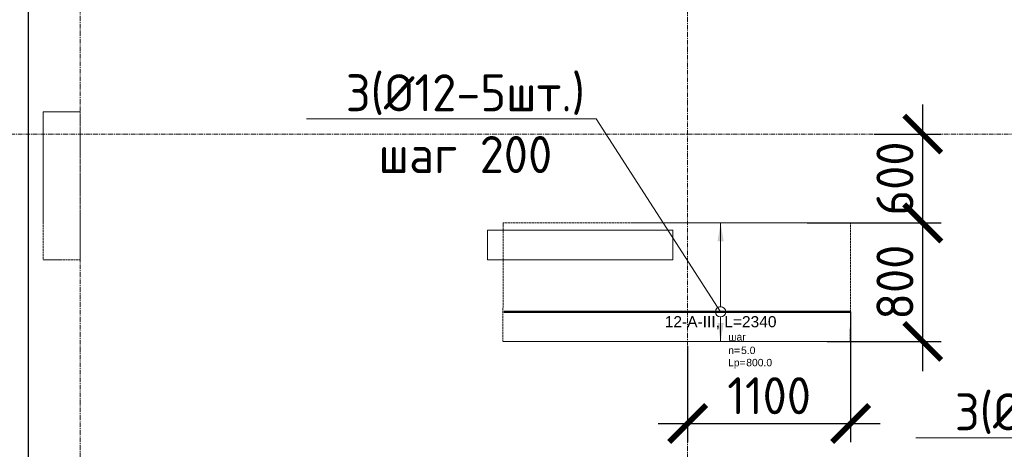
# Model space of a CAD drawing. Header units: millimetres. Extents: x 448962 to 1592680, y -326645 to -197113.
# Tile 202 of 256: x 709122 to 715768, y -259400 to -256499. Entities that reach past the tile are written whole.
import ezdxf
from ezdxf import colors
from ezdxf.entities.mleader import LeaderData, LeaderLine
from ezdxf.enums import TextEntityAlignment as Align
from ezdxf.math import Vec2, Vec3

# ---------------------------------------------------------------- set-up
doc = ezdxf.new("R2010")
doc.units = ezdxf.units.MM
doc.set_wipeout_variables(frame=1)
for name, pattern in [('01 Штриховая _4 мм_', [6, 3.5, -2.5]), ('______5', [1100, 800, -100, 100, -100]), ('GOST2.303 4', [7, 5, -2, 0]), ('осевая', [50.8, 31.75, -6.35, 6.35, -6.35])]:
    doc.linetypes.add(name, pattern=pattern)
for name, color, linetype, lineweight in [('АрмСтер', 2, 'Continuous', 50), ('контур распр. стерхней', 2, 'GOST2.303 4', 20), ('Оси', 40, '______5', 18), ('Перекрытие ж_бетон', 1, 'Continuous', 30), ('подоснова', 151, 'Continuous', 5), ('РАЗМЕРЫ', 1, 'Continuous', 9), ('СТЕНЫ', 3, 'Continuous', 30)]:
    doc.layers.add(name, color=color, linetype=linetype, lineweight=lineweight)
doc.layers.add('АрмСтер_атрибуты', color=2, linetype='Continuous', lineweight=0, plot=False)
doc.styles.add('GOST-2.304_Type-B', font='GOST_Common.ttf')
doc.styles.get("Standard").update_dxf_attribs({"font": 'arial.ttf'})
doc.styles.add('Аннотативный', font='arial.ttf')
doc.styles.add('ГОСТ', font='GOST_Common.ttf')
doc.dimstyles.new('СПДС', dxfattribs={"dimscale": 100, "dimtxt": 2.5, "dimasz": 2.5, "dimexe": 1.25, "dimexo": 0, "dimtad": 1, "dimdec": 0, "dimtxsty": 'GOST-2.304_Type-B', "dimblk": 'ARCHTICK', "dimcen": 2.5, "dimdle": 2, "dimadec": 0, "dimazin": 2, "dimtfac": 0.75, "dimtdec": 0, "dimtmove": 1, "dimatfit": 3, "dimfxl": 1, "dimtolj": 1, "dimarcsym": 1})

# ---------------------------------------------------------------- blocks, each defined once
blk = doc.blocks.new('оси плит')
at = {"layer": 'Оси', "color": 16, "linetype": 'осевая', "lineweight": 0, "transparency": 33554687}
for p, q in [((527342.3, -202894.1), (527342.3, -231285.8)), ((523242.3, -203649.6), (523242.3, -230530.3)), ((519570.9, -212217.4), (573160.2, -212217.4))]:
    blk.add_line(p, q, dxfattribs=at)
blk = doc.blocks.new('стены  тп')
at = {"layer": 'СТЕНЫ', "color": 251, "linetype": '01 Штриховая _4 мм_', "lineweight": 0, "true_color": 0x636466}
for p, q in [((542712.3, -323575.7, 3100), (542462.3, -323575.7, 3100)), ((542462.3, -323575.7, 3100), (542462.3, -324575.7, 3100)), ((542712.3, -324575.7, 3100), (542712.3, -323575.7, 3100)), ((546712.3, -324375.7, 3100), (545462.3, -324375.7, 3100)), ((545462.3, -324375.7, 3100), (545462.3, -324575.7, 3100)), ((546712.3, -324575.7, 3100), (546712.3, -324375.7, 3100)), ((542462.3, -324575.7, 3100), (542712.3, -324575.7, 3100)), ((545462.3, -324575.7, 3100), (546712.3, -324575.7, 3100))]:
    blk.add_line(p, q, dxfattribs=at)
blk = doc.blocks.new('_None')
blk = doc.blocks.new('*U480')
at = {"layer": 'РАЗМЕРЫ'}
for p, q in [((112.5, 600), (-112.5, 600)), ((112.5, -200), (-112.5, -200))]:
    blk.add_line(p, q, dxfattribs=at)
at = {"layer": 'РАЗМЕРЫ', "ltscale": 15}
blk.add_line((0, -200), (0, 600), dxfattribs=at)
at = {"layer": 'РАЗМЕРЫ'}
for points in [[(0, 600), (20.9, 474.8), (-20.9, 474.8)], [(0, -200), (20.9, -74.8), (-20.9, -74.8)]]:
    blk.add_solid(points, dxfattribs=at)
at = {"layer": 'АрмСтер_атрибуты', "color": 215, "ltscale": 15, "style": 'Аннотативный'}
for s, p in [('шаг', (51.4, -194.2)), ('n=', (51.4, -285.1)), ('Lр=', (50.2, -367.8))]:
    blk.add_text(s, height=50, dxfattribs=at).set_placement(p)
at = {"layer": 'АрмСтер_атрибуты', "style": 'Аннотативный', "flags": 8}
blk.add_attdef('ПОЗ', (110, 29.6), '', height=75, dxfattribs=at)
at = {"layer": 'АрмСтер_атрибуты', "color": 215, "style": 'Аннотативный'}
for tag, p, flags in [('ШАГ', (190.9, -194.2), 10), ('КОЛ', (138, -285.1), 8), ('ШИРИНА', (172.9, -367.8), 8)]:
    blk.add_attdef(tag, p, '', height=50, dxfattribs=dict(at, flags=flags))
at = {"layer": 'АрмСтер_атрибуты', "flags": 9}
for tag, p in [('МАССА', (-1033.5, -410.5)), ('ОБОЗНАЧЕНИЕ', (-1033.5, -524.4))]:
    blk.add_attdef(tag, p, '', height=75, dxfattribs=at)
at = {"linetype": 'Continuous', "lineweight": 0}
blk.add_wipeout([(35, 0), (28.3, 20.6), (10.8, 33.3), (-10.8, 33.3), (-28.3, 20.6), (-35, 0), (-28.3, -20.6), (-10.8, -33.3), (10.8, -33.3), (28.3, -20.6)], dxfattribs=at)
at = {"color": 0, "linetype": 'ByBlock', "lineweight": -2, "ltscale": 100}
blk.add_line((-1462.5, 0), (877.5, 0), dxfattribs=at)
at = {"layer": 'РАЗМЕРЫ'}
blk.add_circle((0, 0), 35, dxfattribs=at)
at = {"layer": 'АрмСтер_атрибуты', "style": 'Аннотативный', "flags": 8}
blk.add_attdef('НАИМЕНОВАНИЕ', text='', height=75, dxfattribs=at).set_placement((0, -29.3), align=Align.TOP_CENTER)
blk = doc.blocks.new('_ArchTick')
at = {"color": 0, "linetype": 'ByBlock', "const_width": 0.15}
blk.add_lwpolyline([(-0.5, -0.5), (0.5, 0.5)], dxfattribs=at)
blk = doc.blocks.new('*D546')
at = {"layer": 'DEFPOINTS', "color": 0, "transparency": 16777216}
for p in [(714730.5, -258471.3), (713630.5, -258703.8), (714730.5, -259225.4)]:
    blk.add_point(p, dxfattribs=at)
at = {"layer": 'РАЗМЕРЫ', "color": 0, "lineweight": -2, "transparency": 16777216}
for p, q in [((714730.5, -258471.3), (714730.5, -259350.4)), ((713630.5, -258703.8), (713630.5, -259350.4)), ((713430.5, -259225.4), (714930.5, -259225.4))]:
    blk.add_line(p, q, dxfattribs=at)
at = {"layer": 'РАЗМЕРЫ', "color": 0, "lineweight": -2, "transparency": 16777216, "xscale": 250, "yscale": 250, "zscale": 250, "rotation": 180}
blk.add_blockref('_ArchTick', (713630.5, -259225.4), dxfattribs=at)
at = {"layer": 'РАЗМЕРЫ', "color": 0, "lineweight": -2, "transparency": 16777216, "xscale": 250, "yscale": 250, "zscale": 250}
blk.add_blockref('_ArchTick', (714730.5, -259225.4), dxfattribs=at)
at = {"layer": 'РАЗМЕРЫ', "color": 0, "lineweight": 0, "transparency": 16777216, "insert": (714180.5, -259037.9), "char_height": 250, "attachment_point": 5, "style": 'GOST-2.304_Type-B'}
blk.add_mtext('\\A1;1100', dxfattribs=at)
blk = doc.blocks.new('*D547')
at = {"layer": 'DEFPOINTS', "color": 0, "transparency": 16777216}
for p in [(714437.3, -257871.3), (715217.1, -257871.3), (714573.2, -258671.3)]:
    blk.add_point(p, dxfattribs=at)
at = {"layer": 'РАЗМЕРЫ', "color": 0, "lineweight": -2, "transparency": 16777216}
for p, q in [((715217.1, -258871.3), (715217.1, -257671.3)), ((714437.3, -257871.3), (715342.1, -257871.3)), ((714573.2, -258671.3), (715342.1, -258671.3))]:
    blk.add_line(p, q, dxfattribs=at)
at = {"layer": 'РАЗМЕРЫ', "color": 0, "lineweight": -2, "transparency": 16777216, "xscale": 250, "yscale": 250, "zscale": 250}
for p, rotation in [((715217.1, -257871.3), 90), ((715217.1, -258671.3), 270)]:
    blk.add_blockref('_ArchTick', p, dxfattribs=dict(at, rotation=rotation))
at = {"layer": 'РАЗМЕРЫ', "color": 0, "lineweight": 0, "transparency": 16777216, "insert": (715029.6, -258271.3), "char_height": 250, "attachment_point": 5, "rotation": 90, "style": 'GOST-2.304_Type-B'}
blk.add_mtext('\\A1;800', dxfattribs=at)
blk = doc.blocks.new('*D548')
at = {"layer": 'DEFPOINTS', "color": 0, "transparency": 16777216}
for p in [(714889.7, -257271.3), (715217.1, -257271.3), (714889.7, -257871.3)]:
    blk.add_point(p, dxfattribs=at)
at = {"layer": 'РАЗМЕРЫ', "color": 0, "lineweight": -2, "transparency": 16777216}
for p, q in [((715217.1, -258071.3), (715217.1, -257071.3)), ((714889.7, -257271.3), (715342.1, -257271.3)), ((714889.7, -257871.3), (715342.1, -257871.3))]:
    blk.add_line(p, q, dxfattribs=at)
at = {"layer": 'РАЗМЕРЫ', "color": 0, "lineweight": -2, "transparency": 16777216, "xscale": 250, "yscale": 250, "zscale": 250}
for p, rotation in [((715217.1, -257271.3), 90), ((715217.1, -257871.3), 270)]:
    blk.add_blockref('_ArchTick', p, dxfattribs=dict(at, rotation=rotation))
at = {"layer": 'РАЗМЕРЫ', "color": 0, "lineweight": 0, "transparency": 16777216, "insert": (715029.6, -257571.3), "char_height": 250, "attachment_point": 5, "rotation": 90, "style": 'GOST-2.304_Type-B'}
blk.add_mtext('\\A1;600', dxfattribs=at)

msp = doc.modelspace()

# ---------------------------------------------------------------- linework, layer by layer
at = {"layer": 'контур распр. стерхней', "linetype": '01 Штриховая _4 мм_'}
msp.add_lwpolyline([(714728.2, -258671.3), (712383.6, -258671.3), (712385.9, -257871.3), (714730.5, -257871.3)], close=True, dxfattribs=at)

# ---------------------------------------------------------------- block references
at = {"layer": 'подоснова', "color": 4, "ltscale": 0.3}
msp.add_blockref('оси плит', (186288.2, -45053.9), dxfattribs=at)
at = {"layer": 'РАЗМЕРЫ'}
msp.add_blockref('стены  тп', (166818.1, 66454.4, -3100), dxfattribs=at)

# ---------------------------------------------------------------- dimensions: what is measured, and where the dimension line sits
at = {"layer": 'РАЗМЕРЫ', "color": 1, "lineweight": 0}
dim = msp.add_linear_dim(base=(715217.1, -257271.3), p1=(714889.7, -257871.3), p2=(714889.7, -257271.3), angle=90, dimstyle='СПДС', override={"dimrnd": 5}, dxfattribs=at)
dim.commit()
dim.dimension.update_dxf_attribs({"geometry": '*D548', "text_midpoint": (715029.6, -257571.3)})

# ---------------------------------------------------------------- leaders
at = {"layer": 'подоснова', "color": 2, "ltscale": 0.3}
ml = msp.add_multileader_mtext('Standard', dxfattribs=at)
ml.set_content('Г1 (%%C12-10шт.)\\Pшаг 200', color=2, style='GOST-2.304_Type-B')
ml.set_leader_properties(color=256, linetype='ByLayer', lineweight=15)
ml.set_arrow_properties(name='NONE')
ml.build(insert=Vec2(0, 0))
ml.multileader.update_dxf_attribs({"text_left_attachment_type": 6, "text_right_attachment_type": 6, "dogleg_length": 0.1, "arrow_head_size": 18})
ctx = ml.context
ctx.base_point, ctx.char_height, ctx.arrow_head_size, ctx.landing_gap_size, ctx.plane_origin = Vec3(706885.3, -256422.5, 3.6), 250, 18, 20, Vec3(699885.7, -257266.2, 3.6)
ctx.left_attachment, ctx.right_attachment, ctx.text_align_type = 6, 6, 1
notes = []
notes.append((ctx, [(1, (1, 1, 0), (708986, -256422.5, 3.6), (-1, 0), 0.1, [(0, [(710082.6, -253857.1, 3.6)], 0, [])])]))
ctx.mtext.insert, ctx.mtext.alignment, ctx.mtext.flow_direction = Vec3(707935.6, -256122.5, 3.6), 2, 5
at = {"layer": 'подоснова', "color": 4, "ltscale": 0.3}
ml = msp.add_multileader_mtext('Standard', dxfattribs=at)
ml.set_content('4 (%%C12-7шт.)\\Pшаг 200', color=4, style='GOST-2.304_Type-B')
ml.set_leader_properties(color=256, linetype='ByLayer', lineweight=15)
ml.set_arrow_properties(name='NONE')
ml.build(insert=Vec2(0, 0))
ml.multileader.update_dxf_attribs({"text_left_attachment_type": 6, "text_right_attachment_type": 6, "dogleg_length": 0.1, "arrow_head_size": 18})
ctx = ml.context
ctx.base_point, ctx.char_height, ctx.arrow_head_size, ctx.landing_gap_size, ctx.plane_origin = Vec3(712017.7, -255625.5, 3.6), 250, 18, 20, Vec3(704054.8, -257276.5, 3.6)
ctx.left_attachment, ctx.right_attachment, ctx.text_align_type = 6, 6, 1
notes.append((ctx, [(1, (1, 1, 0), (713893.4, -255625.5, 3.6), (-1, 0), 0.1, [(0, [(714251.8, -253867.4, 3.6)], 0, [])])]))
ctx.mtext.insert, ctx.mtext.alignment, ctx.mtext.flow_direction = Vec3(712955.5, -255325.5, 3.6), 2, 5
ml = msp.add_multileader_mtext('Standard', dxfattribs=at)
ml.set_content('3(%%C12-5шт.)\\Pшаг 200', color=4, style='GOST-2.304_Type-B')
ml.set_leader_properties(color=256, linetype='ByLayer', lineweight=15)
ml.set_arrow_properties(name='NONE')
ml.build(insert=Vec2(0, 0))
ml.multileader.update_dxf_attribs({"text_left_attachment_type": 6, "text_right_attachment_type": 6, "dogleg_length": 0.1, "arrow_head_size": 18})
ctx = ml.context
ctx.base_point, ctx.char_height, ctx.arrow_head_size, ctx.landing_gap_size, ctx.plane_origin = Vec3(715358.6, -259321.8, 3.6), 250, 18, 20, Vec3(708485.7, -263683.6, 3.6)
ctx.left_attachment, ctx.right_attachment, ctx.text_align_type = 6, 6, 1
notes.append((ctx, [(1, (1, 1, 0), (717123.7, -259321.8, 3.6), (-1, 0), 0.1, [(0, [(718653, -260471.3, 3.6)], 0, [])])]))
ctx.mtext.insert, ctx.mtext.alignment, ctx.mtext.flow_direction = Vec3(716241.1, -259021.8, 3.6), 2, 5
for ctx, leaders in notes:
    for number, flags, end, landing, length, lines in leaders:
        leader = LeaderData()
        leader.index, (leader.has_last_leader_line, leader.has_dogleg_vector, leader.attachment_direction) = number, flags
        leader.last_leader_point, leader.dogleg_vector, leader.dogleg_length = Vec3(end), Vec3(landing), length
        for number, points, colour, breaks in lines:
            line = LeaderLine()
            line.index, line.vertices, line.color, line.breaks = number, Vec3.list(points), colors.encode_raw_color(colour), breaks
            leader.lines.append(line)
        ctx.leaders.append(leader)

# ---------------------------------------------------------------- next in the draw order: block references
at = {"layer": 'АрмСтер', "ltscale": 15}
ref = msp.add_blockref('*U480', (713853, -258471.3), dxfattribs=at)
ref.add_attrib('НАИМЕНОВАНИЕ', '12-A-III, L=2340', dxfattribs={"layer": 'АрмСтер_атрибуты', "height": 75, "style": 'Аннотативный', "flags": 8}).set_placement((713853, -258500.6), align=Align.TOP_CENTER)
ref.add_attrib('КОЛ', '5.0', (713991, -258756.4), dxfattribs={"layer": 'АрмСтер_атрибуты', "color": 215, "height": 50, "style": 'Аннотативный', "flags": 8})
ref.add_attrib('ШИРИНА', '800.0', (714025.9, -258839.1), dxfattribs={"layer": 'АрмСтер_атрибуты', "color": 215, "height": 50, "style": 'Аннотативный', "flags": 8})

# ---------------------------------------------------------------- next in the draw order: linework, layer by layer
at = {"layer": 'Перекрытие ж_бетон'}
msp.add_lwpolyline([(709180.4, -272221.3), (709180.4, -272221.3), (756580.4, -272221.3), (756580.4, -249921.3), (709180.4, -249921.3), (709180.4, -272221.3)], dxfattribs=at)

# ---------------------------------------------------------------- next in the draw order: texts
note = msp.add_mtext_dynamic_manual_height_columns('\\pi1250;{\\H1.5152x;Общие указания :\\P}Настоящий подраздел разработан в составе рабочей документации на строительство объекта {\\H2.4344x; }"Строительство жилого комплекса со встроенными помещениями общественного-делового и коммерческого {\\H1.3552x; }назначения по адресу: г. Чита, ул. 1-я Коллективная. Жилой дом со встроенными помещениями {\\H1.71569x; }общественно-делового и коммерческого назначения на первом этаже здания и встроенно-пристроенным {\\H1.59543x; }поликлиническим учреждением (поз. 2.2-2.3){\\H1.73486x; }\\P1.^I" Решения рабочей Документации разработаны на основании:{\\H1.67588x; }\\Pзадания на проектирование, выданного заказчиком;{\\H1.60804x; }\\P-^Iрешений стадии "Проектная Документация (проект №24-04-КР.2)"{\\H1.73065x; }\\Pразработанных ООО "Комплексная проектно-сопроводительная компания", утвержденных {\\H1.67728x; }заказчиком;{\\H1.60757x; }\\PВ соответствии с требованиями нормативных документов:{\\H1.63081x; }\\P-^IФЗ №184 "О техническом регулировании";{\\H1.62306x; }\\P-^IФЗ №123 "Технический регламент о требованиях пожарной безопасности";{\\H1.62565x; }\\P-^IСП 20.13330.2016 "Нагрузки и воздействия",{\\H1.62478x; }\\P-^IСП 63.13330.2018 "Бетонные и железобетонные конструкции. Основные положения".{\\H1.62507x; }\\P-^IСП 22.13330.2016 "Основания зданий и сооружений";{\\H1.62498x; }\\P-^IСП 45.13330.2017 "Земляные сооружения, основания и фундаменты".{\\H1.62501x; }\\P2.^IПри работах по устройству монолитных конструкций руководствоваться СП 70.13330.2012 {\\H1.625x; }"Несущие и ограждающие конструкции".{\\H1.625x; }\\P3.^IЗа относительную отметку 0,000 принята отметка чистого пола первого этажа, {\\H1.625x; }соответствующая абсолютной отметке 648,00 в Балтийской системе высот.{\\H1.625x; }\\P4.^IПеречень видов работ, Зля которых необходимо составлять акты освидетельствования {\\H1.625x; }скрытых работ: {\\H1.625x; }\\PБетонные и железобетонные конструкции монолитные:{\\H1.625x; }\\Pармирование; защитные слои,- анкеровка арматуры; установка закладных деталей.{\\H1.625x; }\\PМонтаж сборных железобетонных и бетонных конструкций:{\\H1.625x; }\\Pсварка и антикоррозионное покрыт при отсутствии актов освиветельствования превшествующих {\\H1.625x; }скрытых работ во всех случаях.{\\H1.625x; }\\P1. Железобетонные конструкции разработаны в соответствии СП 22.13330.2016 "Основания зданий и {\\H1.62576x; }сооружений", СП 63.13330.2018 "Бетонные и железобетонные конструкции. Общие положения".{\\H1.62541x; }\\P2. Несущие конструкции здания рассчитаны и запроектированы для данных геологических условий. {\\H1.62486x; }\\P3. Арматура класса А240 и А500С по ГОСТ Р 34028-2016, материал монолитных конструкций ниже {\\H1.62505x; }нуля - бетон тяжелый класса В25 по ГОСТ 26633-2015.{\\H1.62498x; }\\P4. Работы по бетонированию монолитных конструкций вести в соответствии со СП 70.13330.2012 {\\H1.62501x; }"Несущие и ограждающие конструкции".{\\H1.625x; }\\P5. Все строительно-монтажные работы необходимо выполнять в соответствии со СНиП 12-03-2001 {\\H1.625x; }"Безопасность труда в строительстве. Часть 1. Общие требования.", Безопасность труда в строительстве. {\\H1.625x; }Часть 2. Строительное производство". Строительство здания должно производиться в соответствии с {\\H1.625x; }проектом производства работ (ППР).{\\H1.725x; }\\PПри отсутствии ППР производство строительно-монтажных работ запрещается.{\\H1.67917x; }\\P6. Бетон конструкции должны удовлетворять требованиям ГОСТ 26633-2015, ГОСТ 25192-2012.{\\H1.60694x; }\\P7. Бетон следует укладывать в бетонные конструкции горизонтальными слоями одинаковой {\\H1.63102x; }толщины без разрывов, с последовательным направлением укладки в одну сторону во всех слоях.{\\H1.62299x; }\\P8. В начальный период твердения бетон необходимо защищать от попадания атмосферных осадков {\\H1.62567x; }или потерь влаги.{\\H1.62478x; }\\P9. При перерывах в бетонировании устраивать рабочие швы бетонирования. Места рабочих швов {\\H1.62507x; }бетонирования разработать в ППР и согласовать с авторским надзором. С поверхности рабочих швов {\\H1.62498x; }удалить цементную плёнку металлическими щётками с последующей поливкой водой. В рабочем шве {\\H1.62501x; }устанавливать вертикальные сетки из проволоки ячейкой 50x50мм. Поверхность рабочих швов должна быть {\\H1.625x; }перпендикулярна поверхности плиты. {\\H1.625x; }\\P10. Арматурные изделия изготавливать в соответствии с ГОСТ Р 57997-2017, ГОСТ 5264-80, ГОСТ {\\H1.625x; }14098-2014.{\\H1.625x; }\\P11. Плоские сетки и каркасы изготавливать с помощью контактной точечной сварки (кроме {\\H1.725x; }оговоренных случаев).{\\H1.77917x; }\\P12. Расчётные сопротивления сборных соединений и материалы для сборки принимать по табл. Г1, Г2 {\\H1.66111x; }СП 52-101-2003.{\\H1.61296x; }\\P13. Стыки арматурных стержней должны иметь длину перепуска (нахлёстка) не менее указанной в {\\H1.72901x; }проекте. В неоговоренных случаях длину стыка рабочей арматуры внахлёстку без сварки принимать по {\\H1.67783x; }п.8.3.27 СП 52-101-2003. {\\H1.60739x; }\\P14. Толщина защитного слоя бетона для рабочей арматуры должна соответствовать значениям, {\\H1.63087x; }указанным в проекте. {\\H1.62304x; }\\PВ неоговоренных случаях принимать не менее 25мм.{\\H1.62565x; }\\P{\\H1.62478x; }', width=16929.188, gutter_width=1000, heights=[39809.3, 0], dxfattribs=dict(insert=(470783.2, -245157.9), char_height=250, attachment_point=1, style='ГОСТ'))
for column, words in zip(note.columns.linked_columns, ['\\pi1250;15. Уход за свежеуложенным бетоном начинать сразу после укладки бетонной смеси и осуществлять до достижения прочности бетона не менее 70% от проектной.{\\H1.83409x; }\\P16. Распалубку плит  осуществлять по достижении прочности бетона не менее 80% от проектной.{\\H1.55672x; }\\P17. Два крайних арматурных стержня, расположенных по контуру плиты, привязать ко всем {\\H1.64842x; }стержням в местах пересечений.{\\H1.61719x; }\\P18. В процессе производства работ предусмотреть мероприятия по противопожарной защите и {\\H1.6276x; }контролю за выполнением правил пожарной безопасности на всех этапах строительства.{\\H1.62413x; }\\P19. Все работы Выполнять по проекту производства работ (ППР), согласованному с организациями, {\\H1.72529x; }ответственными за эксплуатацию существующих инженерных сетей и дорог на существующей площадке.{\\H1.67907x; }\\P20. Проект рассчитан на производство работ в период положительных температур. В случае {\\H1.60698x; }выполнения работ при отрицательных температурах необходимо выполнять требования СНиП часть 3 по {\\H1.63101x; }производству работ и ППР.{\\H1.623x; }\\P21. При минимальной температуре воздуха до минус 15°С допускается:{\\H1.62567x; }\\P - выдерживание бетона в конструкции методом термоса, при предварительном разогреве бетонной {\\H1.62478x; }смеси, {\\H1.62507x; }\\P -форсированный электроразогрев бетона в конструкции с повторным уплотнением.{\\H1.62498x; }\\PПри минимальной температуре воздуха до минус 25°С допускается:{\\H1.62501x; }\\P -обогрев бетона в греющей опалубке с помощью низкотемпературных электронагревателей,{\\H1.625x; }\\P -электродный сквозной прогреб бетона,{\\H1.625x; }\\P -электрообогрев с помощью греющего провода.{\\H1.625x; }']):
    column.text = words

# ---------------------------------------------------------------- next in the draw order: dimensions: what is measured, and where the dimension line sits
at = {"layer": 'РАЗМЕРЫ', "color": 1, "lineweight": 0}
dim = msp.add_linear_dim(base=(715217.1, -257871.3), p1=(714573.2, -258671.3), p2=(714437.3, -257871.3), angle=90, dimstyle='СПДС', override={"dimrnd": 5}, dxfattribs=at)
dim.commit()
dim.dimension.update_dxf_attribs({"geometry": '*D547', "text_midpoint": (715029.6, -258271.3)})
dim = msp.add_linear_dim(base=(714730.5, -259225.4), p1=(713630.5, -258703.8), p2=(714730.5, -258471.3), dimstyle='СПДС', override={"dimrnd": 5}, dxfattribs=at)
dim.commit()
dim.dimension.update_dxf_attribs({"geometry": '*D546', "text_midpoint": (714180.5, -259037.9)})

# ---------------------------------------------------------------- next in the draw order: leaders
at = {"layer": 'подоснова', "color": 4, "ltscale": 0.3}
ml = msp.add_multileader_mtext('Standard', dxfattribs=at)
ml.set_content('3(%%C12-5шт.)\\Pшаг 200', color=4, style='GOST-2.304_Type-B')
ml.set_leader_properties(color=256, linetype='ByLayer', lineweight=15)
ml.set_arrow_properties(name='NONE')
ml.build(insert=Vec2(0, 0))
ml.multileader.update_dxf_attribs({"text_left_attachment_type": 6, "text_right_attachment_type": 6, "dogleg_length": 0.1, "arrow_head_size": 18})
ctx = ml.context
ctx.base_point, ctx.char_height, ctx.arrow_head_size, ctx.landing_gap_size, ctx.plane_origin = Vec3(711248, -257167.7, 3.6), 250, 18, 20, Vec3(703685.7, -261683.6, 3.6)
ctx.left_attachment, ctx.right_attachment, ctx.text_align_type = 6, 6, 1
notes = []
notes.append((ctx, [(1, (1, 1, 0), (713013.1, -257167.7, 3.6), (-1, 0), 0.1, [(0, [(713853, -258471.3, 3.6)], 0, [])])]))
ctx.mtext.insert, ctx.mtext.alignment, ctx.mtext.flow_direction = Vec3(712130.5, -256867.7, 3.6), 2, 5
for ctx, leaders in notes:
    for number, flags, end, landing, length, lines in leaders:
        leader = LeaderData()
        leader.index, (leader.has_last_leader_line, leader.has_dogleg_vector, leader.attachment_direction) = number, flags
        leader.last_leader_point, leader.dogleg_vector, leader.dogleg_length = Vec3(end), Vec3(landing), length
        for number, points, colour, breaks in lines:
            line = LeaderLine()
            line.index, line.vertices, line.color, line.breaks = number, Vec3.list(points), colors.encode_raw_color(colour), breaks
            leader.lines.append(line)
        ctx.leaders.append(leader)

doc.saveas('drawing.dxf')
